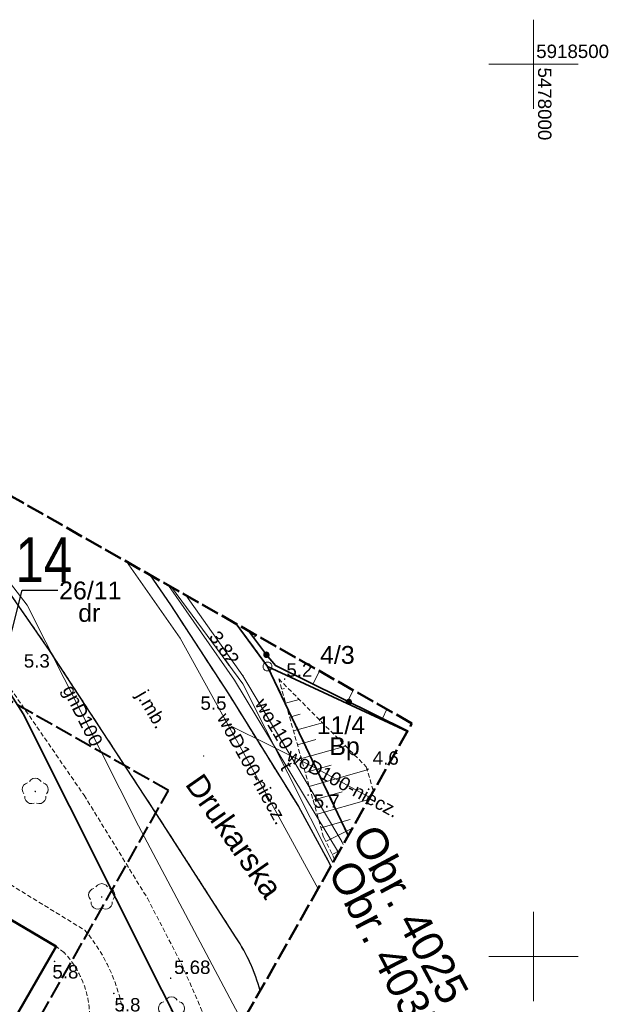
# Model space of a CAD drawing. Extents: x 5477758 to 5478333, y 5918235 to 5918502.
# Tile 128 of 130: x 5477971 to 5478004, y 5918447 to 5918502. Entities that reach past the tile are written whole.
import ezdxf
from ezdxf.enums import TextEntityAlignment as Align

# ---------------------------------------------------------------- set-up
doc = ezdxf.new("R2010")
doc.units = 0
doc.header["$LTSCALE"] = 0.25
doc.header["$PDSIZE"] = 0.75
for name, pattern in [('PRZER1-1', [2, 1, -1]), ('PRZER2-1', [3, 2, -1]), ('PRZER3-1', [4, 3, -1]), ('PRZER3-2', [5, 3, -2]), ('PRZER4-1', [5, 4, -1])]:
    doc.linetypes.add(name, pattern=pattern)
doc.layers.get('0').update_dxf_attribs({"linetype": 'CONTINUOUS', "lineweight": 13})
for name, color, linetype, lineweight in [('FrameItemsLayer$', 7, 'CONTINUOUS', 0), ('GELULI_O', 252, 'PRZER3-1', 18), ('GEPPGD', 252, 'CONTINUOUS', 18), ('GEPPGO', 252, 'CONTINUOUS', 18), ('GESBZO', 252, 'CONTINUOUS', 50), ('GESDZI', 30, 'CONTINUOUS', 35), ('GESDZI_O', 30, 'CONTINUOUS', 35), ('GESJOB', 252, 'PRZER3-2', 35), ('GESJOB_O', 252, 'PRZER3-2', 35), ('GESUZY', 252, 'PRZER1-1', 18), ('GESUZY_O', 252, 'PRZER1-1', 18), ('GOSRBG', 252, 'CONTINUOUS', 18), ('GSLKOG', 252, 'CONTINUOUS', 35), ('GSLKRW', 252, 'CONTINUOUS', 25), ('GSPPRB', 252, 'CONTINUOUS', 20), ('GSPRDL', 252, 'CONTINUOUS', 18), ('GSPWPN', 252, 'CONTINUOUS', 13), ('GSPWPN_O', 252, 'CONTINUOUS', 13), ('GSPWPS', 252, 'CONTINUOUS', 13), ('GSPWPS_O', 252, 'CONTINUOUS', 13), ('GSSKOA', 252, 'PRZER3-1', 18), ('GSSKOA_O', 252, 'PRZER3-1', 18), ('GSSKOD', 252, 'PRZER2-1', 18), ('GSSZSN', 252, 'PRZER2-1', 18), ('GTGTXT', 252, 'CONTINUOUS', 18), ('GULGPR', 252, 'CONTINUOUS', 18), ('GULGPR_O', 252, 'CONTINUOUS', 18), ('GULTPR', 252, 'CONTINUOUS', 18), ('GULTPR_O', 252, 'CONTINUOUS', 18), ('GULWPR', 252, 'CONTINUOUS', 18), ('GULWPR_O', 252, 'CONTINUOUS', 18), ('GUPPRZ', 252, 'CONTINUOUS', 18), ('GUPPRZ_O', 252, 'CONTINUOUS', 18), ('zakres', 252, 'PRZER4-1', 50), ('ZZ_numer-inwentaryzacyjny', 5, 'CONTINUOUS', 25)]:
    doc.layers.add(name, color=color, linetype=linetype, lineweight=lineweight)
doc.layers.add('kołnierz', color=252, linetype='CONTINUOUS', lineweight=70, plot=False)
doc.styles.add('GEO-INFO', font='arial.ttf')
doc.styles.add('zielen', font='ARIALN.TTF', dxfattribs={"height": 2.5})

# ---------------------------------------------------------------- blocks, each defined once
blk = doc.blocks.new('EPPGS')
at = {"color": 0}
blk.add_lwpolyline([(0, 0.5), (0.154508, 0.475528), (0.293893, 0.404508), (0.404508, 0.293893), (0.475528, 0.154508), (0.5, 0), (0.475528, -0.154508), (0.404508, -0.293893), (0.293893, -0.404508), (0.154508, -0.475528), (0, -0.5), (-0.154508, -0.475528), (-0.293893, -0.404508), (-0.404508, -0.293893), (-0.475528, -0.154508), (-0.5, 0), (-0.475528, 0.154508), (-0.404508, 0.293893), (-0.293893, 0.404508), (-0.154508, 0.475528)], close=True, dxfattribs=at)
blk = doc.blocks.new('EPPGN')
blk.add_hatch(color=0).paths.add_polyline_path([(0, -0.09), (0.027812, -0.085595), (0.052901, -0.072812), (0.072812, -0.052901), (0.085595, -0.027812), (0.09, 0), (0.085595, 0.027812), (0.072812, 0.052901), (0.052901, 0.072812), (0.027812, 0.085595), (0, 0.09), (-0.027812, 0.085595), (-0.052901, 0.072812), (-0.072812, 0.052901), (-0.085595, 0.027812), (-0.09, 0), (-0.085595, -0.027812), (-0.072812, -0.052901), (-0.052901, -0.072812), (-0.027812, -0.085595)])
blk = doc.blocks.new('KOLO')
blk.add_hatch(color=0).paths.add_polyline_path([(-0.5, 0), (-0.482963, -0.12941), (-0.433013, -0.25), (-0.353553, -0.353553), (-0.25, -0.433013), (-0.12941, -0.482963), (0, -0.5), (0.12941, -0.482963), (0.25, -0.433013), (0.353553, -0.353553), (0.433013, -0.25), (0.482963, -0.12941), (0.5, 0), (0.482963, 0.12941), (0.433013, 0.25), (0.353553, 0.353553), (0.25, 0.433013), (0.12941, 0.482963), (0, 0.5), (-0.12941, 0.482963), (-0.25, 0.433013), (-0.353553, 0.353553), (-0.433013, 0.25), (-0.482963, 0.12941)])
blk = doc.blocks.new('POINT')
at = {"color": 0}
blk.add_point((0, 0), dxfattribs=at)
blk = doc.blocks.new('SPDLP')
blk.add_hatch(color=0).paths.add_polyline_path([(0, -0.09), (0.027812, -0.085595), (0.052901, -0.072812), (0.072812, -0.052901), (0.085595, -0.027812), (0.09, 0), (0.085595, 0.027812), (0.072812, 0.052901), (0.052901, 0.072812), (0.027812, 0.085595), (0, 0.09), (-0.027812, 0.085595), (-0.052901, 0.072812), (-0.072812, 0.052901), (-0.085595, 0.027812), (-0.09, 0), (-0.085595, -0.027812), (-0.072812, -0.052901), (-0.052901, -0.072812), (-0.027812, -0.085595)])
at = {"color": 0}
for points in [[(-0.648554, 1.126667), (-0.481106, 1.325358), (-0.255912, 1.454989), (0, 1.5), (0.255912, 1.454989), (0.481106, 1.325358), (0.648554, 1.126667)], [(-1.271938, -0.268652), (-1.40916, -0.048001), (-1.462858, 0.20623), (-1.426585, 0.463525), (-1.304695, 0.693003), (-1.11182, 0.867117), (-0.871109, 0.964971)], [(0.871109, 0.964971), (1.11182, 0.867117), (1.304695, 0.693003), (1.426585, 0.463525), (1.462858, 0.20623), (1.40916, -0.048001), (1.271938, -0.268652)], [(-0.137547, -1.292703), (-0.389802, -1.355024), (-0.648184, -1.327532), (-0.881678, -1.213525), (-1.062258, -1.026689), (-1.168249, -0.78945), (-1.186929, -0.530282)], [(1.186929, -0.530282), (1.168249, -0.78945), (1.062258, -1.026689), (0.881678, -1.213525), (0.648184, -1.327532), (0.389802, -1.355024), (0.137547, -1.292703)]]:
    blk.add_lwpolyline(points, dxfattribs=at)

msp = doc.modelspace()

# ---------------------------------------------------------------- linework, layer by layer
at = {"layer": 'FrameItemsLayer$', "color": 7, "linetype": 'Continuous', "lineweight": 18}
for points in [[(5478000, 5918497.5), (5478000, 5918502.5)], [(5477997.5, 5918500), (5478002.5, 5918500)], [(5478000, 5918447.5), (5478000, 5918452.5)], [(5477997.5, 5918450), (5478002.5, 5918450)]]:
    msp.add_lwpolyline(points, dxfattribs=at)
at = {"layer": 'GESBZO', "linetype": 'Continuous', "lineweight": 50}
msp.add_lwpolyline([(5477947.596, 5918427.361), (5477964.141, 5918455.941), (5477973.257, 5918450.553), (5477957.124, 5918422.592), (5477958.789, 5918421.465), (5477950.46, 5918406.9), (5477941.35, 5918412.22), (5477949.411, 5918426.304)], close=True, dxfattribs=at)
at = {"layer": 'GESDZI', "linetype": 'Continuous'}
for points in [[(5477956.852, 5918483.668), (5477963.46, 5918476), (5477971.4, 5918463.59), (5477981.759, 5918442.93)], [(5477981.759, 5918442.93), (5477971.4, 5918463.59), (5477963.46, 5918476), (5477956.852, 5918483.668)], [(5477983.337, 5918468.641), (5477985.09, 5918466.25), (5477992.927, 5918462.614)], [(5477989.615, 5918456.777), (5477985.09, 5918466.25), (5477983.337, 5918468.641)], [(5477992.927, 5918462.614), (5477985.09, 5918466.25), (5477989.615, 5918456.777)]]:
    msp.add_lwpolyline(points, dxfattribs=at)
at = {"layer": 'GESJOB', "linetype": 'PRZER3-2', "lineweight": 35, "ltscale": 0.5}
msp.add_lwpolyline([(5477983.337, 5918468.641), (5477985.09, 5918466.25), (5477989.615, 5918456.777)], dxfattribs=at)
msp.add_lwpolyline([(5477983.337, 5918468.641), (5477985.09, 5918466.25), (5477989.615, 5918456.777)], dxfattribs=at)
at = {"layer": 'GESUZY', "linetype": 'PRZER1-1', "lineweight": 18, "ltscale": 0.5}
for points in [[(5477956.852, 5918483.668), (5477963.46, 5918476), (5477971.4, 5918463.59), (5477981.759, 5918442.93)], [(5477981.759, 5918442.93), (5477971.4, 5918463.59), (5477963.46, 5918476), (5477956.852, 5918483.668)], [(5477983.337, 5918468.641), (5477985.09, 5918466.25), (5477989.615, 5918456.777)], [(5477989.615, 5918456.777), (5477985.09, 5918466.25), (5477983.337, 5918468.641)]]:
    msp.add_lwpolyline(points, dxfattribs=at)
at = {"layer": 'GOSRBG', "linetype": 'Continuous', "lineweight": 18}
msp.add_lwpolyline([(5477979.714, 5918470.697), (5477983.702, 5918465.286), (5477988.759, 5918455.269)], dxfattribs=at)
at = {"layer": 'GSLKOG', "linetype": 'Continuous', "lineweight": 35}
for points in [[(5477984.027, 5918468.25), (5477985.032, 5918466.893)], [(5477992.94, 5918462.638), (5477985.54, 5918466.301), (5477985.024, 5918466.916)]]:
    msp.add_lwpolyline(points, dxfattribs=at)
at = {"layer": 'GSLKRW', "linetype": 'Continuous', "lineweight": 25}
msp.add_lwpolyline([(5477984.675, 5918448.07, 0.085053), (5477983.326, 5918451.046), (5477978.858, 5918458.003), (5477972.884, 5918467.137), (5477964.404, 5918479.383)], format="xyb", dxfattribs=at)
msp.add_lwpolyline([(5477978.506, 5918471.382), (5477979.66, 5918469.7), (5477982.94, 5918464.66), (5477986.82, 5918458.4), (5477988.46, 5918455.41), (5477988.643, 5918455.063)], dxfattribs=at)
at = {"layer": 'GSPPRB', "linetype": 'Continuous', "lineweight": 20}
for p in [(5477985.032, 5918466.893), (5477983.247, 5918465.481), (5477987.827, 5918460.523), (5477989.249, 5918456.436), (5477973.257, 5918450.553), (5477973.696, 5918450.211), (5477974.61, 5918448.878)]:
    msp.add_point(p, dxfattribs=at)
at = {"layer": 'GSSKOA', "linetype": 'PRZER3-1', "lineweight": 18, "ltscale": 0.5}
msp.add_lwpolyline([(5477984.676, 5918448.072, 0.084576), (5477983.33, 5918451.05), (5477978.86, 5918458), (5477972.88, 5918467.14), (5477964.404, 5918479.383)], format="xyb", dxfattribs=at)
msp.add_lwpolyline([(5477978.506, 5918471.382), (5477979.66, 5918469.7), (5477982.94, 5918464.66), (5477986.82, 5918458.4), (5477988.46, 5918455.41), (5477988.643, 5918455.063)], dxfattribs=at)
at = {"layer": 'GSSKOD', "linetype": 'PRZER2-1', "lineweight": 18, "ltscale": 0.5}
msp.add_lwpolyline([(5477957.805, 5918483.128), (5477958.203, 5918482.622), (5477963.336, 5918475.72), (5477968.236, 5918468.933), (5477970.258, 5918465.638), (5477974.812, 5918459.035), (5477978.364, 5918453.259), (5477980.276, 5918449.561), (5477981.34, 5918447.144), (5477982.062, 5918445.034), (5477982.307, 5918443.897)], dxfattribs=at)
for points in [[(5477984.675, 5918448.07, 0.085053), (5477983.326, 5918451.046), (5477978.858, 5918458.003), (5477972.884, 5918467.137), (5477964.404, 5918479.383)], [(5477964.287, 5918457.946), (5477974.857, 5918451.467, -0.191303), (5477977.119, 5918444.664, -0.067534), (5477975.879, 5918437.577), (5477970.144, 5918427.702), (5477965.273, 5918420.409), (5477963.954, 5918418.054), (5477956.135, 5918403.788)], [(5477954.279, 5918404.806), (5477974.493, 5918439.999, 0.092657), (5477975.121, 5918446.676, 0.188707), (5477973.696, 5918450.211), (5477973.257, 5918450.553), (5477964.141, 5918455.941), (5477963.369, 5918456.364)]]:
    msp.add_lwpolyline(points, format="xyb", dxfattribs=at)
at = {"layer": 'GSSZSN', "linetype": 'PRZER2-1', "lineweight": 18, "ltscale": 0.5}
for points in [[(5477992.94, 5918462.638), (5477985.54, 5918466.301), (5477985.032, 5918466.893), (5477984.027, 5918468.25)], [(5477985.721, 5918465.552), (5477990.624, 5918460.627), (5477991.023, 5918459.259)], [(5477988.852, 5918455.432), (5477988.23, 5918456.691), (5477985.721, 5918465.552)]]:
    msp.add_lwpolyline(points, dxfattribs=at)
at = {"layer": 'GSSZSN', "linetype": 'Continuous', "lineweight": 18, "flags": 128}
for points in [[(5477984.308, 5918467.871), (5477984.475, 5918467.995)], [(5477987.639, 5918465.262), (5477988.002, 5918465.994)], [(5477985.886, 5918464.969), (5477986.048, 5918465.015)], [(5477989.584, 5918464.299), (5477989.892, 5918464.922)], [(5477986.106, 5918464.192), (5477986.862, 5918464.406)], [(5477986.326, 5918463.415), (5477986.92, 5918463.583)], [(5477991.528, 5918463.337), (5477991.782, 5918463.85)], [(5477986.546, 5918462.639), (5477988.165, 5918463.097)], [(5477986.766, 5918461.862), (5477987.791, 5918462.152)], [(5477986.986, 5918461.085), (5477989.468, 5918461.788)], [(5477987.206, 5918460.309), (5477988.662, 5918460.721)], [(5477987.426, 5918459.532), (5477990.675, 5918460.452)], [(5477987.646, 5918458.755), (5477989.273, 5918459.216)], [(5477987.865, 5918457.979), (5477990.762, 5918458.799)], [(5477988.085, 5918457.202), (5477989.72, 5918457.665)], [(5477988.352, 5918456.443), (5477989.844, 5918457.18)], [(5477988.71, 5918455.72), (5477989.134, 5918455.929)]]:
    msp.add_lwpolyline(points, dxfattribs=at)
at = {"layer": 'GULGPR', "linetype": 'Continuous', "lineweight": 18}
msp.add_lwpolyline([(5477963.951, 5918479.64), (5477971.628, 5918469.679), (5477977.854, 5918457.317), (5477983.634, 5918446.418), (5477983.67, 5918446.299)], dxfattribs=at)
at = {"layer": 'GULTPR', "linetype": 'Continuous', "lineweight": 18}
msp.add_lwpolyline([(5477979.541, 5918470.795), (5477983.247, 5918465.481), (5477989.077, 5918455.828)], dxfattribs=at)
at = {"layer": 'GULWPR', "linetype": 'Continuous', "lineweight": 18}
for points in [[(5477977.187, 5918472.131), (5477980.196, 5918467.837), (5477982.87, 5918463.004), (5477985.618, 5918458.036), (5477987.923, 5918453.795)], [(5477980.513, 5918470.243), (5477983.708, 5918465.729), (5477989.249, 5918456.436), (5477989.332, 5918456.277)], [(5477982.87, 5918463.004), (5477987.827, 5918460.523)], [(5477987.827, 5918460.523), (5477990.825, 5918458.909)]]:
    msp.add_lwpolyline(points, dxfattribs=at)
at = {"layer": 'kołnierz', "linetype": 'PRZER4-1', "lineweight": 50}
msp.add_lwpolyline([(5477977.309, 5918380.798), (5477954.837, 5918395.479), (5477993.178, 5918463.057), (5477934.574, 5918496.308), (5477890.354, 5918424.446), (5477901.969, 5918417.467), (5477859.483, 5918348.301), (5477882.168, 5918332.75), (5477926.647, 5918301.778)], close=True, dxfattribs=at)
at = {"layer": 'zakres', "linetype": 'PRZER4-1', "lineweight": 40}
msp.add_lwpolyline([(5477963.54, 5918377.848), (5477941.504, 5918392.244), (5477979.546, 5918459.295), (5477938.033, 5918482.848), (5477904.167, 5918427.813), (5477915.775, 5918420.837), (5477872.982, 5918351.171), (5477887.852, 5918340.978), (5477923.836, 5918315.921)], close=True, dxfattribs=at)
at = {"layer": 'ZZ_numer-inwentaryzacyjny'}
msp.add_lwpolyline([(5477969.649, 5918463.856), (5477971.34, 5918470.532), (5477973.344, 5918470.532)], dxfattribs=at)

# ---------------------------------------------------------------- block references
at = {"layer": 'GEPPGD', "lineweight": 18, "xscale": 0.5, "yscale": 0.5}
msp.add_blockref('EPPGN', (5477971.4, 5918463.59), dxfattribs=at)
at = {"layer": 'GEPPGO', "lineweight": 18, "xscale": 0.5, "yscale": 0.5}
msp.add_blockref('EPPGS', (5477985.09, 5918466.25), dxfattribs=at)
at = {"layer": 'GSLKOG', "lineweight": 35, "xscale": 0.35, "yscale": 0.35}
for p in [(5477985.024, 5918466.916), (5477985.032, 5918466.893), (5477989.648, 5918464.267)]:
    msp.add_blockref('KOLO', p, dxfattribs=at)
at = {"layer": 'GSPRDL', "color": 96, "lineweight": 18, "true_color": 0x008000, "xscale": 0.5, "yscale": 0.5}
for p in [(5477972.078, 5918459.243), (5477975.801, 5918453.33), (5477979.711, 5918446.98)]:
    msp.add_blockref('SPDLP', p, dxfattribs=at)
at = {"layer": 'GSPWPN', "lineweight": 13, "xscale": 0.09, "yscale": 0.09}
for p in [(5477972.884, 5918467.137), (5477986.052, 5918465.543), (5477982.941, 5918464.659), (5477990.714, 5918460.49), (5477987.365, 5918459.044), (5477973.158, 5918449.719), (5477976.48, 5918447.925)]:
    msp.add_blockref('KOLO', p, dxfattribs=at)
at = {"layer": 'GSPWPS', "lineweight": 13, "xscale": 0.09, "yscale": 0.09}
msp.add_blockref('KOLO', (5477979.664, 5918448.775), dxfattribs=at)
at = {"layer": 'GTGTXT', "lineweight": 18}
msp.add_blockref('POINT', (5477981.52, 5918461.228), dxfattribs=at)
at = {"layer": 'GUPPRZ', "lineweight": 18}
msp.add_blockref('POINT', (5477983.708, 5918465.729), dxfattribs=at)

# ---------------------------------------------------------------- texts
at = {"layer": 'FrameItemsLayer$', "color": 7, "linetype": 'Continuous', "lineweight": 0, "style": 'GEO-INFO'}
msp.add_text('5918500', height=0.75, dxfattribs=at).set_placement((5478000.147, 5918501.102, 21474836.47), align=Align.TOP_LEFT)
msp.add_text('5478000', height=0.75, rotation=270, dxfattribs=at).set_placement((5478000.997, 5918495.741, 21474836.47), align=Align.TOP_RIGHT)
at = {"layer": 'GELULI_O', "linetype": 'Continuous', "lineweight": 0, "style": 'GEO-INFO'}
msp.add_text('Drukarska', height=1.25, rotation=304.9153, dxfattribs=at).set_placement((5477983.224, 5918456.744), align=Align.MIDDLE_CENTER)
at = {"layer": 'GESDZI_O', "linetype": 'Continuous', "lineweight": 0, "style": 'GEO-INFO'}
for s, p in [('26/11', (5477975.162, 5918470.51)), ('4/3', (5477989.004, 5918466.899)), ('11/4', (5477989.201, 5918462.959))]:
    msp.add_text(s, height=1, dxfattribs=at).set_placement(p, align=Align.MIDDLE_CENTER)
at = {"layer": 'GESJOB_O', "linetype": 'Continuous', "lineweight": 0, "style": 'GEO-INFO'}
for s, rotation, p in [('Obr. 4025', 298.18, (5477993.104, 5918452.36)), ('Obr. 4035', 297.1924, (5477991.701, 5918450.345))]:
    msp.add_text(s, height=1.75, rotation=rotation, dxfattribs=at).set_placement(p, align=Align.MIDDLE_CENTER)
at = {"layer": 'GESUZY_O', "linetype": 'Continuous', "lineweight": 0, "style": 'GEO-INFO'}
for s, p in [('dr', (5477975.105, 5918469.254)), ('Bp', (5477989.405, 5918461.783))]:
    msp.add_text(s, height=1, dxfattribs=at).set_placement(p, align=Align.MIDDLE_CENTER)
at = {"layer": 'GSPWPN_O', "linetype": 'Continuous', "lineweight": 0, "style": 'GEO-INFO'}
for s, p in [('5.3', (5477971.436, 5918466.189)), ('5.2', (5477986.148, 5918465.678)), ('5.5', (5477981.335, 5918463.823)), ('4.6', (5477990.986, 5918460.745)), ('5.7', (5477987.681, 5918458.33)), ('5.8', (5477973.038, 5918448.762)), ('5.8', (5477976.515, 5918446.915))]:
    msp.add_text(s, height=0.75, dxfattribs=at).set_placement(p)
at = {"layer": 'GSPWPS_O', "linetype": 'Continuous', "lineweight": 0, "style": 'GEO-INFO'}
msp.add_text('5.68', height=0.75, dxfattribs=at).set_placement((5477979.854, 5918449.016))
at = {"layer": 'GSSKOA_O', "linetype": 'Continuous', "lineweight": 0, "style": 'GEO-INFO'}
msp.add_text('j.mb.', height=0.75, rotation=300.3581, dxfattribs=at).set_placement((5477978.612, 5918463.853), align=Align.MIDDLE_CENTER)
at = {"layer": 'GULGPR_O', "linetype": 'Continuous', "lineweight": 0, "style": 'GEO-INFO'}
msp.add_text('gnD100', height=0.75, rotation=296.7324, dxfattribs=at).set_placement((5477974.741, 5918463.498), align=Align.MIDDLE_CENTER)
at = {"layer": 'GULTPR_O', "linetype": 'Continuous', "lineweight": 0, "style": 'GEO-INFO'}
msp.add_text('t', height=0.75, rotation=301.1323, dxfattribs=at).set_placement((5477986.162, 5918460.654), align=Align.MIDDLE_CENTER)
at = {"layer": 'GULWPR_O', "linetype": 'Continuous', "lineweight": 0, "style": 'GEO-INFO'}
for s, rotation, p in [('wo110', 300.8079, (5477985.469, 5918463.036)), ('woD100-niecz.', 298.951, (5477984.244, 5918460.52)), ('woD100-niecz.', 331.7124, (5477989.326, 5918459.716))]:
    msp.add_text(s, height=0.75, rotation=rotation, dxfattribs=at).set_placement(p, align=Align.MIDDLE_CENTER)
at = {"layer": 'GUPPRZ_O', "linetype": 'Continuous', "lineweight": 0, "style": 'GEO-INFO'}
msp.add_text('3.82', height=0.75, rotation=305.2846, dxfattribs=at).set_placement((5477982.075, 5918468.116), align=Align.MIDDLE_LEFT)
at = {"layer": 'ZZ_numer-inwentaryzacyjny', "linetype": 'Continuous', "insert": (5477970.962, 5918473.483), "char_height": 2.5, "width": 3.31586, "attachment_point": 1, "style": 'zielen'}
msp.add_mtext('14', dxfattribs=at)

doc.saveas('drawing.dxf')
